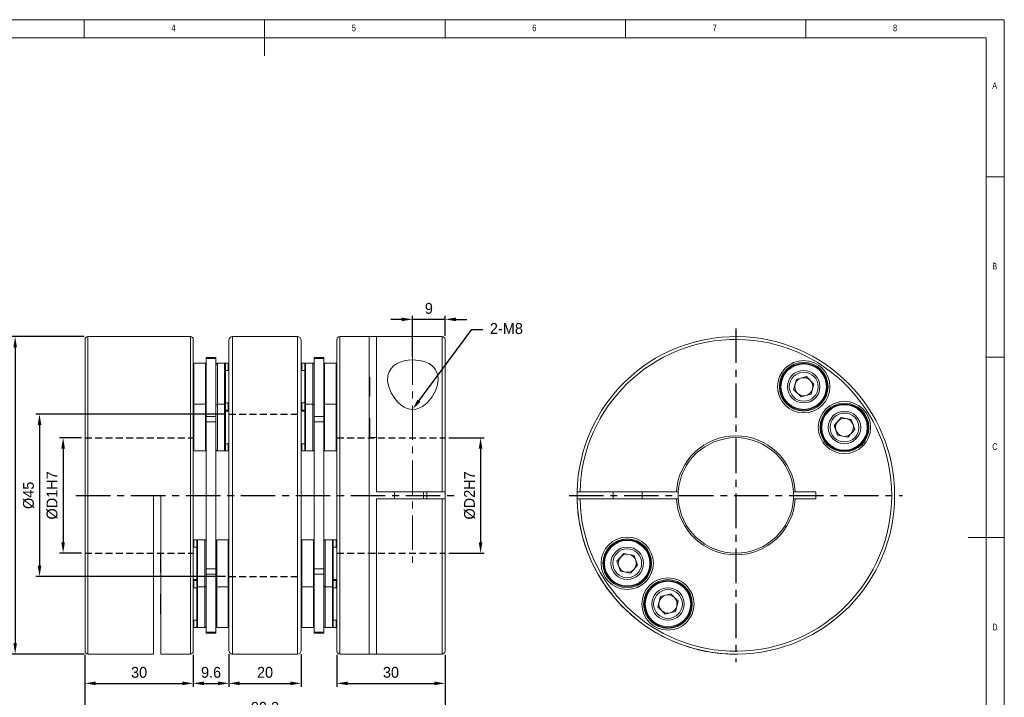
# Model space of a CAD drawing. Header units: millimetres. Extents: x 5 to 415, y 5 to 292.
# Tile 3 of 3: x 142 to 415, y 104 to 292. Entities that reach past the tile are written whole.
import ezdxf
from ezdxf import colors
from ezdxf.entities.mleader import LeaderData, LeaderLine
from ezdxf.math import Vec2, Vec3

# ---------------------------------------------------------------- set-up
doc = ezdxf.new("R2010")
doc.units = ezdxf.units.MM
doc.header["$LTSCALE"] = 1.5
doc.header["$PDSIZE"] = -1
doc.linetypes.add('CENTER', pattern=[10.16, 6.35, -1.27, 1.27, -1.27])
doc.linetypes.add('HIDDEN', pattern=[1.905, 1.27, -0.635])
doc.styles.add('SLDTEXTSTYLE0', font='TXT', dxfattribs={"width": 0.75})
doc.dimstyles.new('ISO-25', dxfattribs={"dimtxt": 2.5, "dimasz": 2.5, "dimexe": 1.25, "dimexo": 0.625, "dimtad": 1, "dimtxsty": 'Standard', "dimcen": 2.5, "dimadec": 0, "dimazin": 0, "dimtfac": 1, "dimtmove": 0, "dimatfit": 3, "dimfxl": 0, "dimarcsym": 0})

# ---------------------------------------------------------------- blocks, each defined once
blk = doc.blocks.new('*D4')
at = {"color": 1, "lineweight": -2}
for p, q in [((159.21, 176.18), (153.15, 176.18)), ((154.15, 173.18), (154.15, 147.21)), ((159.21, 144.21), (153.15, 144.21))]:
    blk.add_line(p, q, dxfattribs=at)
at = {"color": 1}
for points in [[(153.65, 173.18), (154.65, 173.18), (154.15, 176.18)], [(153.65, 147.21), (154.65, 147.21), (154.15, 144.21)]]:
    blk.add_solid(points, dxfattribs=at)
at = {"layer": 'Defpoints', "color": 0}
for p in [(160.21, 176.18), (154.15, 144.21), (160.21, 144.21)]:
    blk.add_point(p, dxfattribs=at)
at = {"color": 0, "insert": (151.12, 160.19), "char_height": 3, "attachment_point": 5, "rotation": 90}
blk.add_mtext('%%cD1H7', dxfattribs=at)
blk = doc.blocks.new('*D5')
at = {"color": 1, "lineweight": -2}
for p, q in [((261.01, 176.18), (270.85, 176.18)), ((269.85, 173.18), (269.85, 147.21)), ((261.01, 144.21), (270.85, 144.21))]:
    blk.add_line(p, q, dxfattribs=at)
at = {"color": 1}
for points in [[(269.35, 173.18), (270.35, 173.18), (269.85, 176.18)], [(269.35, 147.21), (270.35, 147.21), (269.85, 144.21)]]:
    blk.add_solid(points, dxfattribs=at)
at = {"layer": 'Defpoints', "color": 0}
for p in [(260.01, 176.18), (260.01, 144.21), (269.85, 144.21)]:
    blk.add_point(p, dxfattribs=at)
at = {"color": 0, "insert": (266.82, 160.19), "char_height": 3, "attachment_point": 5, "rotation": 90}
blk.add_mtext('%%cD2H7', dxfattribs=at)
blk = doc.blocks.new('*D6')
at = {"color": 1, "lineweight": -2}
for p, q in [((199.11, 182.71), (146.61, 182.71)), ((147.61, 179.71), (147.61, 140.71)), ((199.11, 137.71), (146.61, 137.71))]:
    blk.add_line(p, q, dxfattribs=at)
at = {"color": 1}
for points in [[(147.11, 179.71), (148.11, 179.71), (147.61, 182.71)], [(147.11, 140.71), (148.11, 140.71), (147.61, 137.71)]]:
    blk.add_solid(points, dxfattribs=at)
at = {"layer": 'Defpoints', "color": 0}
for p in [(200.11, 182.71), (147.61, 137.71), (200.11, 137.71)]:
    blk.add_point(p, dxfattribs=at)
at = {"color": 0, "insert": (144.59, 160.21), "char_height": 3, "attachment_point": 5, "rotation": 90}
blk.add_mtext('%%c45', dxfattribs=at)
blk = doc.blocks.new('*D7')
at = {"color": 1, "lineweight": -2}
for p, q in [((160.01, 204.21), (139.86, 204.21)), ((140.86, 201.21), (140.86, 119.22)), ((160.01, 116.22), (139.86, 116.22))]:
    blk.add_line(p, q, dxfattribs=at)
at = {"color": 1}
for points in [[(140.36, 201.21), (141.36, 201.21), (140.86, 204.21)], [(140.36, 119.22), (141.36, 119.22), (140.86, 116.22)]]:
    blk.add_solid(points, dxfattribs=at)
at = {"layer": 'Defpoints', "color": 0}
for p in [(161.01, 204.21), (140.86, 116.22), (161.01, 116.22)]:
    blk.add_point(p, dxfattribs=at)
at = {"color": 0, "insert": (137.84, 160.21), "char_height": 3, "attachment_point": 5, "rotation": 90}
blk.add_mtext('%%c88', dxfattribs=at)
blk = doc.blocks.new('*D8')
at = {"color": 1, "lineweight": -2}
for p, q in [((248.01, 208.97), (245.01, 208.97)), ((251.01, 198.71), (251.01, 209.97)), ((260.01, 208.97), (251.01, 208.97)), ((260.01, 204.41), (260.01, 209.97)), ((263.01, 208.97), (266.01, 208.97))]:
    blk.add_line(p, q, dxfattribs=at)
at = {"color": 1}
for points in [[(248.01, 209.47), (248.01, 208.47), (251.01, 208.97)], [(263.01, 209.47), (263.01, 208.47), (260.01, 208.97)]]:
    blk.add_solid(points, dxfattribs=at)
at = {"layer": 'Defpoints', "color": 0}
for p in [(251.01, 208.97), (260.01, 203.41), (251.01, 197.71)]:
    blk.add_point(p, dxfattribs=at)
at = {"color": 0, "insert": (255.51, 212), "char_height": 3, "attachment_point": 5}
blk.add_mtext('9', dxfattribs=at)
blk = doc.blocks.new('*D9')
at = {"color": 1, "lineweight": -2}
for p, q in [((200.11, 116.21), (200.11, 107.12)), ((220.11, 116.21), (220.11, 107.12)), ((203.11, 108.12), (217.11, 108.12))]:
    blk.add_line(p, q, dxfattribs=at)
at = {"color": 1}
for points in [[(203.11, 108.62), (203.11, 107.62), (200.11, 108.12)], [(217.11, 108.62), (217.11, 107.62), (220.11, 108.12)]]:
    blk.add_solid(points, dxfattribs=at)
at = {"layer": 'Defpoints', "color": 0}
for p in [(200.11, 117.21), (220.11, 117.21), (220.11, 108.12)]:
    blk.add_point(p, dxfattribs=at)
at = {"color": 0, "insert": (210.11, 111.15), "char_height": 3, "attachment_point": 5}
blk.add_mtext('20', dxfattribs=at)
blk = doc.blocks.new('*D10')
at = {"color": 1, "lineweight": -2}
for p, q in [((190.21, 116.01), (190.21, 107.12)), ((200.11, 116.21), (200.11, 107.12)), ((193.21, 108.12), (197.11, 108.12))]:
    blk.add_line(p, q, dxfattribs=at)
at = {"color": 1}
for points in [[(193.21, 108.62), (193.21, 107.62), (190.21, 108.12)], [(197.11, 108.62), (197.11, 107.62), (200.11, 108.12)]]:
    blk.add_solid(points, dxfattribs=at)
at = {"layer": 'Defpoints', "color": 0}
for p in [(190.21, 117.01), (200.11, 117.21), (200.11, 108.12)]:
    blk.add_point(p, dxfattribs=at)
at = {"color": 0, "insert": (195.16, 111.15), "char_height": 3, "attachment_point": 5}
blk.add_mtext('9.6', dxfattribs=at)
blk = doc.blocks.new('*D11')
at = {"color": 1, "lineweight": -2}
for p, q in [((160.21, 116.02), (160.21, 107.12)), ((190.21, 116.02), (190.21, 107.12)), ((163.21, 108.12), (187.21, 108.12))]:
    blk.add_line(p, q, dxfattribs=at)
at = {"color": 1}
for points in [[(163.21, 108.62), (163.21, 107.62), (160.21, 108.12)], [(187.21, 108.62), (187.21, 107.62), (190.21, 108.12)]]:
    blk.add_solid(points, dxfattribs=at)
at = {"layer": 'Defpoints', "color": 0}
for p in [(160.21, 117.02), (190.21, 117.02), (190.21, 108.12)]:
    blk.add_point(p, dxfattribs=at)
at = {"color": 0, "insert": (175.21, 111.15), "char_height": 3, "attachment_point": 5}
blk.add_mtext('30', dxfattribs=at)
blk = doc.blocks.new('*D12')
at = {"color": 1, "lineweight": -2}
for p, q in [((160.21, 116.02), (160.21, 97.43)), ((260.01, 116.02), (260.01, 97.43)), ((163.21, 98.43), (257.01, 98.43))]:
    blk.add_line(p, q, dxfattribs=at)
at = {"color": 1}
for points in [[(163.21, 98.93), (163.21, 97.93), (160.21, 98.43)], [(257.01, 98.93), (257.01, 97.93), (260.01, 98.43)]]:
    blk.add_solid(points, dxfattribs=at)
at = {"layer": 'Defpoints', "color": 0}
for p in [(160.21, 117.02), (260.01, 117.02), (260.01, 98.43)]:
    blk.add_point(p, dxfattribs=at)
at = {"color": 0, "insert": (210.11, 101.45), "char_height": 3, "attachment_point": 5}
blk.add_mtext('99.2', dxfattribs=at)
blk = doc.blocks.new('*D13')
at = {"color": 1, "lineweight": -2}
for p, q in [((230.01, 116.01), (230.01, 107.12)), ((260.01, 116.01), (260.01, 107.12)), ((233.01, 108.12), (257.01, 108.12))]:
    blk.add_line(p, q, dxfattribs=at)
at = {"color": 1}
for points in [[(233.01, 108.62), (233.01, 107.62), (230.01, 108.12)], [(257.01, 108.62), (257.01, 107.62), (260.01, 108.12)]]:
    blk.add_solid(points, dxfattribs=at)
at = {"layer": 'Defpoints', "color": 0}
for p in [(230.01, 117.01), (260.01, 117.01), (260.01, 108.12)]:
    blk.add_point(p, dxfattribs=at)
at = {"color": 0, "insert": (245.01, 111.15), "char_height": 3, "attachment_point": 5}
blk.add_mtext('30', dxfattribs=at)

msp = doc.modelspace()

# ---------------------------------------------------------------- linework, layer by layer
at = {"color": 7, "linetype": 'Continuous', "lineweight": 0}
for p, q in [((415, 292), (5, 292)), ((160, 287), (160, 292)), ((210, 292), (210, 282)), ((260, 287), (260, 292)), ((310, 292), (310, 287)), ((360, 287), (360, 292)), ((415, 5), (415, 292)), ((410, 287), (10, 287)), ((410, 287), (410, 60.25)), ((415, 248.5), (410, 248.5)), ((410, 198.5), (415, 198.5)), ((415, 148.5), (405, 148.5))]:
    msp.add_line(p, q, dxfattribs=at)
at = {"color": 1, "linetype": 'CENTER'}
for p, q in [((340.597, 206.4065), (340.597, 114.0065)), ((157.7196, 160.2065), (262.5096, 160.2065)), ((294.397, 160.2065), (386.797, 160.2065))]:
    msp.add_line(p, q, dxfattribs=at)
at = {"color": 7, "linetype": 'Continuous', "lineweight": 15}
for p, q in [((160.2146, 117.0181), (160.2146, 203.4065)), ((189.4146, 204.2065), (161.0146, 204.2065)), ((161.0146, 204.2065), (161.0146, 116.2178)), ((189.4146, 116.2065), (189.4146, 204.2065)), ((190.2146, 203.4065), (190.2146, 117.0065)), ((200.1146, 117.2065), (200.1146, 203.2065)), ((219.1146, 204.2065), (201.1146, 204.2065)), ((201.1146, 204.2065), (201.1146, 116.2065)), ((219.1146, 116.2065), (219.1146, 204.2065)), ((220.1146, 203.2065), (220.1146, 117.2065)), ((230.0146, 117.0065), (230.0146, 203.4065)), ((239.0146, 204.2065), (230.8146, 204.2065)), ((230.8146, 204.2065), (230.8146, 116.2065)), ((239.0146, 204.2065), (241.0146, 204.2065)), ((239.0146, 204.2065), (239.0146, 116.2065)), ((259.2146, 204.2065), (241.0146, 204.2065)), ((241.0146, 161.2065), (241.0146, 204.2065)), ((259.2146, 161.2065), (259.2146, 204.2065)), ((260.0146, 203.4065), (260.0146, 161.2065)), ((193.6146, 196.8122), (190.4146, 196.8122)), ((190.4146, 196.8122), (190.4146, 194.9084)), ((193.6146, 194.9084), (193.6146, 196.8122)), ((196.5146, 198.4015), (193.8146, 198.4015)), ((193.8146, 198.1354), (193.8146, 198.4015)), ((196.5146, 198.1354), (193.8146, 198.1354)), ((193.8146, 198.1354), (193.8146, 182.0115)), ((196.5146, 198.4015), (196.5146, 198.1354)), ((196.5146, 198.1354), (196.5146, 182.0115)), ((196.9146, 196.8122), (196.7146, 196.8122)), ((196.7146, 196.8122), (196.7146, 196.7586)), ((198.9146, 196.8122), (196.9146, 196.8122)), ((196.9146, 196.8122), (196.9146, 193.7006)), ((199.9146, 196.8122), (198.9146, 196.8122)), ((198.9146, 193.7006), (198.9146, 196.8122)), ((199.1146, 196.6122), (199.1146, 193.5963)), ((199.9146, 194.8122), (199.9146, 196.8122)), ((221.3146, 196.8122), (220.3146, 196.8122)), ((220.3146, 196.8122), (220.3146, 194.8122)), ((221.1146, 185.3186), (221.1146, 196.6122)), ((223.3146, 196.8122), (221.3146, 196.8122)), ((221.3146, 196.8122), (221.3146, 185.5186)), ((223.5146, 196.8122), (223.3146, 196.8122)), ((223.3146, 185.5186), (223.3146, 196.8122)), ((223.5146, 196.7586), (223.5146, 196.8122)), ((226.4146, 198.4015), (223.7146, 198.4015)), ((223.7146, 198.1354), (223.7146, 198.4015)), ((226.4146, 198.1354), (223.7146, 198.1354)), ((223.7146, 198.1354), (223.7146, 182.0115)), ((226.4146, 198.4015), (226.4146, 198.1354)), ((226.4146, 198.1354), (226.4146, 182.0115)), ((229.8146, 196.8122), (226.6146, 196.8122)), ((226.6146, 196.8122), (226.6146, 193.8501)), ((229.8146, 193.8501), (229.8146, 196.8122)), ((190.4146, 194.9084), (190.4146, 185.5186)), ((193.6146, 185.5186), (193.6146, 194.9084)), ((200.1146, 194.8122), (199.1146, 194.8122)), ((221.1146, 194.8122), (220.1146, 194.8122)), ((226.6146, 193.8501), (226.6146, 185.5186)), ((229.8146, 185.5186), (229.8146, 193.8501)), ((196.9146, 193.7006), (196.9146, 185.5186)), ((198.9146, 185.5186), (198.9146, 193.7006)), ((199.1146, 193.5963), (199.1146, 185.3186)), ((239.1146, 192.9122), (239.0146, 193.0122)), ((239.1146, 190.9481), (239.1146, 192.9122)), ((356.6208, 189.565), (357.3679, 192.3534)), ((357.3679, 192.3534), (360.1563, 193.1006)), ((362.1975, 191.0593), (360.1563, 193.1006)), ((361.4504, 188.2709), (362.1975, 191.0593)), ((239.1146, 187.7122), (239.1146, 190.9481)), ((356.6208, 189.565), (358.662, 187.5238)), ((199.1146, 185.8122), (200.1146, 185.8122)), ((199.9146, 183.8122), (199.9146, 185.8122)), ((220.1146, 185.8122), (221.1146, 185.8122)), ((220.3146, 185.8122), (220.3146, 183.8122)), ((239.0146, 187.6122), (239.1146, 187.7122)), ((361.4504, 188.2709), (358.662, 187.5238)), ((193.6146, 185.5186), (190.4146, 185.5186)), ((190.4146, 185.5186), (190.4146, 181.1348)), ((193.6146, 181.1348), (193.6146, 185.5186)), ((198.9146, 185.5186), (196.9146, 185.5186)), ((196.9146, 185.5186), (196.9146, 179.6325)), ((198.9146, 179.6325), (198.9146, 185.5186)), ((199.1146, 185.3186), (199.1146, 179.6136)), ((199.1146, 183.8122), (199.9146, 183.8122)), ((200.1146, 183.5186), (199.1146, 183.5186)), ((199.9146, 183.5186), (199.9146, 183.8122)), ((221.1146, 183.5186), (220.1146, 183.5186)), ((220.3146, 183.8122), (221.1146, 183.8122)), ((220.3146, 183.8122), (220.3146, 183.5186)), ((221.1146, 172.7188), (221.1146, 185.3186)), ((223.3146, 185.5186), (221.3146, 185.5186)), ((221.3146, 185.5186), (221.3146, 172.5188)), ((223.3146, 172.5188), (223.3146, 185.5186)), ((229.8146, 185.5186), (226.6146, 185.5186)), ((226.6146, 185.5186), (226.6146, 179.8081)), ((229.8146, 179.8081), (229.8146, 185.5186)), ((160.2146, 182.3688), (160.2146, 176.6762)), ((190.4146, 181.1348), (190.4146, 172.5186)), ((193.6146, 172.5186), (193.6146, 181.1348)), ((193.8146, 182.0115), (196.5146, 182.0115)), ((193.8146, 180.6067), (193.8146, 182.0115)), ((196.5146, 180.6067), (193.8146, 180.6067)), ((193.8146, 139.8062), (193.8146, 180.6067)), ((196.5146, 182.0115), (196.5146, 180.6067)), ((196.5146, 139.8062), (196.5146, 180.6067)), ((223.7146, 182.0115), (226.4146, 182.0115)), ((223.7146, 180.6067), (223.7146, 182.0115)), ((226.4146, 180.6067), (223.7146, 180.6067)), ((223.7146, 139.8062), (223.7146, 180.6067)), ((226.4146, 182.0115), (226.4146, 180.6067)), ((226.4146, 139.8062), (226.4146, 180.6067)), ((239.1146, 181.6186), (239.0146, 181.7186)), ((239.1146, 178.485), (239.1146, 181.6186)), ((367.869, 179.5694), (369.7629, 181.7481)), ((369.7629, 181.7481), (372.5966, 181.1973)), ((373.5364, 178.4678), (372.5966, 181.1973)), ((196.9146, 179.6325), (196.9146, 172.5186)), ((198.9146, 172.5186), (198.9146, 179.6325)), ((199.1146, 179.6136), (199.1146, 172.7186)), ((226.6146, 179.8081), (226.6146, 172.5186)), ((229.8146, 172.5186), (229.8146, 179.8081)), ((239.1146, 176.4186), (239.1146, 178.485)), ((367.869, 179.5694), (368.8088, 176.84)), ((371.6426, 176.2891), (373.5364, 178.4678)), ((160.2146, 143.7368), (160.2146, 176.6762)), ((239.0146, 176.3186), (239.1146, 176.4186)), ((239.0146, 176.2065), (241.0146, 176.2065)), ((260.0146, 176.7065), (260.0146, 161.2065)), ((371.6426, 176.2891), (368.8088, 176.84)), ((190.4146, 172.5186), (193.6146, 172.5186)), ((196.7146, 172.5722), (196.7146, 172.5186)), ((196.7146, 172.5186), (196.9146, 172.5186)), ((196.9146, 172.5186), (198.9146, 172.5186)), ((198.9146, 172.5186), (199.9146, 172.5186)), ((199.1146, 174.5186), (200.1146, 174.5186)), ((199.9146, 172.5186), (199.9146, 174.5186)), ((220.1146, 174.5186), (221.1146, 174.5186)), ((220.3146, 174.5186), (220.3146, 172.5186)), ((220.3146, 172.5186), (221.3146, 172.5186)), ((221.3146, 172.5186), (223.3146, 172.5186)), ((223.3146, 172.5186), (223.5146, 172.5186)), ((223.5146, 172.5186), (223.5146, 172.5722)), ((226.6146, 172.5186), (229.8146, 172.5186)), ((241.0146, 161.2065), (259.2146, 161.2065)), ((246.0146, 161.2065), (246.0146, 159.2065)), ((254.0146, 159.2065), (254.0146, 161.2065)), ((254.985, 159.2065), (254.985, 161.2065)), ((260.0146, 161.2065), (259.2146, 161.2065)), ((260.0146, 159.2065), (260.0146, 161.2065)), ((297.4086, 161.2065), (296.6084, 161.2065)), ((324.1273, 161.2065), (297.4086, 161.2065)), ((306.597, 161.2065), (306.597, 159.2065)), ((314.597, 159.2065), (314.597, 161.2065)), ((324.6283, 161.2065), (324.1273, 161.2065)), ((356.5657, 159.2065), (356.5657, 161.2065)), ((357.0667, 161.2065), (356.5657, 161.2065)), ((362.7594, 161.2065), (357.0667, 161.2065)), ((362.7594, 159.2065), (362.7594, 161.2065)), ((179.2146, 160.2065), (181.2146, 160.2065)), ((179.2146, 160.2065), (179.2146, 116.2178)), ((181.2146, 116.2065), (181.2146, 160.2065)), ((241.0146, 116.2065), (241.0146, 159.2065)), ((241.0146, 159.2065), (259.2146, 159.2065)), ((259.2146, 159.2065), (260.0146, 159.2065)), ((259.2146, 116.2065), (259.2146, 159.2065)), ((260.0146, 159.2065), (260.0146, 117.0065)), ((296.6084, 159.2065), (297.4086, 159.2065)), ((324.1273, 159.2065), (297.4086, 159.2065)), ((324.1273, 159.2065), (324.6283, 159.2065)), ((356.5657, 159.2065), (357.0667, 159.2065)), ((362.7594, 159.2065), (357.0667, 159.2065)), ((191.4146, 147.8943), (190.4146, 147.8943)), ((190.4146, 147.8943), (190.4146, 145.8943)), ((191.2146, 135.0943), (191.2146, 147.6943)), ((193.4146, 147.8943), (191.4146, 147.8943)), ((191.4146, 147.8943), (191.4146, 134.8943)), ((193.6146, 147.8943), (193.4146, 147.8943)), ((193.4146, 134.8943), (193.4146, 147.8943)), ((193.6146, 147.8408), (193.6146, 147.8943)), ((199.9146, 147.8943), (196.7146, 147.8943)), ((196.7146, 147.8943), (196.7146, 135.9415)), ((199.9146, 135.9415), (199.9146, 147.8943)), ((223.5146, 147.8943), (220.3146, 147.8943)), ((220.3146, 147.8943), (220.3146, 136.7982)), ((223.5146, 136.7982), (223.5146, 147.8943)), ((226.8146, 147.8943), (226.6146, 147.8943)), ((226.6146, 147.8943), (226.6146, 147.8408)), ((228.8146, 147.8943), (226.8146, 147.8943)), ((226.8146, 147.8943), (226.8146, 135.8474)), ((229.8146, 147.8943), (228.8146, 147.8943)), ((228.8146, 135.8474), (228.8146, 147.8943)), ((229.0146, 147.6943), (229.0146, 136.0181)), ((229.8146, 145.8943), (229.8146, 147.8943)), ((191.2146, 145.8943), (190.2146, 145.8943)), ((230.0146, 145.8943), (229.0146, 145.8943)), ((181.2146, 144.0943), (181.1146, 143.9943)), ((181.1146, 143.9943), (181.1146, 143.2328)), ((181.1146, 143.2328), (181.1146, 138.7943)), ((241.0146, 144.2065), (239.0146, 144.2065)), ((309.5515, 144.1238), (307.6576, 141.9452)), ((307.6576, 141.9452), (308.5974, 139.2157)), ((309.5515, 144.1238), (312.3852, 143.573)), ((313.325, 140.8435), (312.3852, 143.573)), ((193.8146, 139.8062), (196.5146, 139.8062)), ((193.8146, 138.4014), (193.8146, 139.8062)), ((196.5146, 139.8062), (196.5146, 138.4014)), ((223.7146, 139.8062), (226.4146, 139.8062)), ((223.7146, 138.4014), (223.7146, 139.8062)), ((226.4146, 139.8062), (226.4146, 138.4014)), ((311.4311, 138.6649), (308.5974, 139.2157)), ((313.325, 140.8435), (311.4311, 138.6649)), ((181.1146, 138.7943), (181.2146, 138.6943)), ((190.2146, 136.8943), (191.2146, 136.8943)), ((190.4146, 136.8943), (190.4146, 136.6008)), ((191.2146, 136.6008), (190.4146, 136.6008)), ((190.4146, 136.6008), (190.4146, 134.6008)), ((196.5146, 138.4014), (193.8146, 138.4014)), ((193.8146, 138.4014), (193.8146, 122.2776)), ((196.5146, 138.4014), (196.5146, 122.2776)), ((220.3146, 136.7982), (220.3146, 134.8943)), ((223.5146, 134.8943), (223.5146, 136.7982)), ((226.4146, 138.4014), (223.7146, 138.4014)), ((223.7146, 138.4014), (223.7146, 122.2776)), ((226.4146, 138.4014), (226.4146, 122.2776)), ((229.0146, 136.8943), (230.0146, 136.8943)), ((229.8146, 136.6008), (229.0146, 136.6008)), ((229.8146, 136.6008), (229.8146, 136.8943)), ((229.8146, 134.6008), (229.8146, 136.6008)), ((191.2146, 134.6008), (190.2146, 134.6008)), ((191.2146, 123.8008), (191.2146, 135.0943)), ((191.4146, 134.8943), (193.4146, 134.8943)), ((191.4146, 134.8943), (191.4146, 123.6008)), ((193.4146, 123.6008), (193.4146, 134.8943)), ((196.7146, 135.9415), (196.7146, 134.8943)), ((196.7146, 134.8943), (199.9146, 134.8943)), ((196.7146, 134.8943), (196.7146, 123.6489)), ((199.9146, 134.8943), (199.9146, 135.9415)), ((199.9146, 123.6008), (199.9146, 134.8943)), ((220.3146, 134.8943), (223.5146, 134.8943)), ((220.3146, 134.8943), (220.3146, 123.9549)), ((223.5146, 123.9549), (223.5146, 134.8943)), ((226.8146, 135.8474), (226.8146, 134.8943)), ((226.8146, 134.8943), (228.8146, 134.8943)), ((226.8146, 134.8943), (226.8146, 123.6298)), ((228.8146, 134.8943), (228.8146, 135.8474)), ((228.8146, 123.6008), (228.8146, 134.8943)), ((229.0146, 136.0181), (229.0146, 135.0943)), ((229.0146, 135.0943), (229.0146, 123.8289)), ((230.0146, 134.6008), (229.0146, 134.6008)), ((181.2146, 132.8008), (181.1146, 132.7008)), ((181.1146, 132.7008), (181.1146, 132.5591)), ((181.1146, 132.5591), (181.1146, 127.5008)), ((319.7436, 132.142), (318.9965, 129.3536)), ((319.7436, 132.142), (322.532, 132.8892)), ((324.5733, 130.8479), (322.532, 132.8892)), ((318.9965, 129.3536), (321.0377, 127.3124)), ((324.5733, 130.8479), (323.8261, 128.0595)), ((181.1146, 127.5008), (181.2146, 127.4008)), ((190.2146, 125.6008), (191.2146, 125.6008)), ((190.4146, 125.6008), (190.4146, 123.6008)), ((229.0146, 125.6008), (230.0146, 125.6008)), ((229.8146, 123.6008), (229.8146, 125.6008)), ((323.8261, 128.0595), (321.0377, 127.3124)), ((190.4146, 123.6008), (191.4146, 123.6008)), ((191.4146, 123.6008), (193.4146, 123.6008)), ((193.4146, 123.6008), (193.6146, 123.6008)), ((193.6146, 123.6008), (193.6146, 123.6544)), ((196.7146, 123.6489), (196.7146, 123.6008)), ((196.7146, 123.6008), (199.9146, 123.6008)), ((220.3146, 123.9549), (220.3146, 123.6008)), ((220.3146, 123.6008), (223.5146, 123.6008)), ((223.5146, 123.6008), (223.5146, 123.9549)), ((226.6146, 123.6544), (226.6146, 123.6008)), ((226.6146, 123.6008), (226.8146, 123.6008)), ((226.8146, 123.6298), (226.8146, 123.6008)), ((226.8146, 123.6008), (228.8146, 123.6008)), ((228.8146, 123.6008), (229.8146, 123.6008)), ((229.0146, 123.8289), (229.0146, 123.8008)), ((193.8146, 122.2776), (196.5146, 122.2776)), ((193.8146, 122.0115), (193.8146, 122.2776)), ((193.8146, 122.0115), (196.5146, 122.0115)), ((196.5146, 122.2776), (196.5146, 122.0115)), ((223.7146, 122.2776), (226.4146, 122.2776)), ((223.7146, 122.0115), (223.7146, 122.2776)), ((223.7146, 122.0115), (226.4146, 122.0115)), ((226.4146, 122.2776), (226.4146, 122.0115)), ((179.2146, 116.2178), (161.0146, 116.2178)), ((181.2146, 116.2065), (189.4146, 116.2065)), ((201.1146, 116.2065), (219.1146, 116.2065)), ((230.8146, 116.2065), (239.0146, 116.2065)), ((241.0146, 116.2065), (239.0146, 116.2065)), ((241.0146, 116.2065), (259.2146, 116.2065))]:
    msp.add_line(p, q, dxfattribs=at)
at = {"color": 1, "linetype": 'CENTER', "lineweight": 15}
msp.add_line((251.0146, 200.3901), (251.0146, 141.5311), dxfattribs=at)
at = {"color": 5, "linetype": 'HIDDEN'}
for p, q in [((200.1146, 182.7065), (220.1146, 182.7065)), ((160.2146, 176.1752), (190.2146, 176.1752)), ((230.0146, 176.1752), (260.0146, 176.1752)), ((160.2146, 144.2065), (190.2146, 144.2065)), ((230.0146, 144.2065), (260.0146, 144.2065)), ((200.1146, 137.7065), (220.1146, 137.7065))]:
    msp.add_line(p, q, dxfattribs=at)
at = {"color": 7, "linetype": 'Continuous', "lineweight": 15, "flags": 128}
msp.add_lwpolyline([(258.0686, 192.3975), (257.8775, 190.8014), (257.3305, 189.1673), (256.4354, 187.5216), (255.1755, 185.9738), (254.52, 185.38), (253.7809, 184.8513), (252.9377, 184.4135), (252.0104, 184.1209), (250.715, 184.0362), (249.4589, 184.3113), (248.6491, 184.6799), (247.9181, 185.1479), (246.9006, 186.0345), (246.0585, 187.0207), (245.065, 188.6166), (244.4074, 190.2488), (244.0895, 191.8867), (244.1674, 193.451), (244.4853, 194.4593), (245.043, 195.3825), (245.6923, 196.0547), (246.5164, 196.6356), (247.5205, 197.1099), (248.6713, 197.4577), (249.7466, 197.6425), (250.8674, 197.7188), (251.8897, 197.6905), (252.8884, 197.5719), (253.8244, 197.3677), (254.6887, 197.083), (255.5046, 196.7009), (256.2098, 196.2448), (256.8598, 195.6567), (257.3635, 195.0004), (257.8454, 193.9447), (258.0548, 192.802), (258.0686, 192.3975)], dxfattribs=at)
at = {"color": 7, "linetype": 'Continuous', "lineweight": 15}
for centre, radius in [((359.4091, 190.3122), 7.25), ((359.4091, 190.3122), 6.75), ((359.4091, 190.3122), 6.5), ((359.4091, 190.3122), 6.3), ((359.4091, 190.3122), 4.5), ((359.4091, 190.3122), 4), ((370.7027, 179.0186), 7.25), ((370.7027, 179.0186), 6.75), ((370.7027, 179.0186), 6.5), ((370.7027, 179.0186), 6.3), ((370.7027, 179.0186), 4.5), ((370.7027, 179.0186), 4), ((310.4913, 141.3943), 7.25), ((310.4913, 141.3943), 6.75), ((310.4913, 141.3943), 6.5), ((310.4913, 141.3943), 6.3), ((310.4913, 141.3943), 4.5), ((310.4913, 141.3943), 4), ((321.7849, 130.1008), 7.25), ((321.7849, 130.1008), 6.75), ((321.7849, 130.1008), 6.5), ((321.7849, 130.1008), 6.3), ((321.7849, 130.1008), 4.5), ((321.7849, 130.1008), 4)]:
    msp.add_circle(centre, radius, dxfattribs=at)
for centre, radius, start, end in [((161.0146, 203.4065), 0.8, 90, 180), ((189.4146, 203.4065), 0.8, 0, 90), ((201.1146, 203.2065), 1, 90, 180), ((219.1146, 203.2065), 1, 0, 90), ((230.8146, 203.4065), 0.8, 90, 180), ((259.2146, 203.4065), 0.8, 0, 90), ((340.597, 160.2065), 44, 181.302289, 178.697711), ((340.597, 160.2065), 43.2, 181.32641, 178.67359), ((190.4146, 196.6122), 0.2, 90, 180), ((193.6146, 196.6122), 0.2, 0, 90), ((196.9146, 196.4122), 0.4, 90, 180), ((196.7146, 196.6122), 0.2, 90, 180), ((198.9146, 196.6122), 0.2, 0, 90), ((199.9146, 196.6122), 0.2, 0, 90), ((220.3146, 196.6122), 0.2, 90, 180), ((221.3146, 196.6122), 0.2, 90, 180), ((223.3146, 196.4122), 0.4, 0, 90), ((223.5146, 196.6122), 0.2, 0, 90), ((226.6146, 196.6122), 0.2, 90, 180), ((229.8146, 196.6122), 0.2, 0, 90), ((359.4091, 190.3122), 2.5, 105, 165), ((359.4091, 190.3122), 2.5, 45, 105), ((359.4091, 190.3122), 2.5, 345, 45), ((359.4091, 190.3122), 2.5, 165, 225), ((359.4091, 190.3122), 2.5, 225, 285), ((359.4091, 190.3122), 2.5, 285, 345), ((190.4146, 185.3186), 0.2, 90, 180), ((193.6146, 185.3186), 0.2, 0, 90), ((196.9146, 185.1186), 0.4, 90, 180), ((198.9146, 185.3186), 0.2, 0, 90), ((199.9146, 184.0122), 0.2, 270, 0), ((220.3146, 184.0122), 0.2, 180, 270), ((221.3146, 185.3186), 0.2, 90, 180), ((223.3146, 185.1186), 0.4, 0, 90), ((226.6146, 185.3186), 0.2, 90, 180), ((229.8146, 185.3186), 0.2, 0, 90), ((370.7027, 179.0186), 2.5, 139, 199), ((370.7027, 179.0186), 2.5, 79, 139), ((370.7027, 179.0186), 2.5, 19, 79), ((370.7027, 179.0186), 2.5, 199, 259), ((370.7027, 179.0186), 2.5, 259, 319), ((370.7027, 179.0186), 2.5, 319, 19), ((340.597, 160.2065), 16.5, 3.474601, 176.525399), ((340.597, 160.2065), 16, 3.583322, 176.416678), ((190.4146, 172.7186), 0.2, 180, 270), ((193.6146, 172.7186), 0.2, 270, 0), ((196.9146, 172.9186), 0.4, 180, 270), ((196.7146, 172.7186), 0.2, 180, 270), ((198.9146, 172.7186), 0.2, 270, 0), ((199.9146, 172.7186), 0.2, 270, 0), ((220.3146, 172.7186), 0.2, 180, 270), ((221.3146, 172.7186), 0.2, 180, 270), ((223.3146, 172.9186), 0.4, 270, 0), ((223.5146, 172.7186), 0.2, 270, 0), ((226.6146, 172.7186), 0.2, 180, 270), ((229.8146, 172.7186), 0.2, 270, 0), ((340.597, 160.2065), 44, 178.695188, 270), ((340.597, 160.2065), 16, 176.365283, 183.504698), ((340.597, 160.2065), 16.5, 183.474601, 356.525399), ((340.597, 160.2065), 16, 183.583322, 356.416678), ((190.4146, 147.6943), 0.2, 90, 180), ((191.4146, 147.6943), 0.2, 90, 180), ((193.4146, 147.4943), 0.4, 0, 90), ((193.6146, 147.6943), 0.2, 0, 90), ((196.7146, 147.6943), 0.2, 90, 180), ((199.9146, 147.6943), 0.2, 0, 90), ((220.3146, 147.6943), 0.2, 90, 180), ((223.5146, 147.6943), 0.2, 0, 90), ((226.8146, 147.4943), 0.4, 90, 180), ((226.6146, 147.6943), 0.2, 90, 180), ((228.8146, 147.6943), 0.2, 0, 90), ((229.8146, 147.6943), 0.2, 0, 90), ((310.4913, 141.3943), 2.5, 139, 199), ((310.4913, 141.3943), 2.5, 79, 139), ((310.4913, 141.3943), 2.5, 19, 79), ((310.4913, 141.3943), 2.5, 319, 19), ((310.4913, 141.3943), 2.5, 199, 259), ((310.4913, 141.3943), 2.5, 259, 319), ((190.4146, 136.4008), 0.2, 90, 180), ((229.8146, 136.4008), 0.2, 0, 90), ((191.4146, 135.0943), 0.2, 180, 270), ((193.4146, 135.2943), 0.4, 270, 0), ((196.7146, 135.0943), 0.2, 180, 270), ((199.9146, 135.0943), 0.2, 270, 0), ((220.3146, 135.0943), 0.2, 180, 270), ((223.5146, 135.0943), 0.2, 270, 0), ((226.8146, 135.2943), 0.4, 180, 270), ((228.8146, 135.0943), 0.2, 270, 0), ((321.7849, 130.1008), 2.5, 105, 165), ((321.7849, 130.1008), 2.5, 45, 105), ((321.7849, 130.1008), 2.5, 345, 45), ((321.7849, 130.1008), 2.5, 165, 225), ((321.7849, 130.1008), 2.5, 225, 285), ((321.7849, 130.1008), 2.5, 285, 345), ((190.4146, 123.8008), 0.2, 180, 270), ((191.4146, 123.8008), 0.2, 180, 270), ((193.4146, 124.0008), 0.4, 270, 0), ((193.6146, 123.8008), 0.2, 270, 0), ((196.7146, 123.8008), 0.2, 180, 270), ((199.9146, 123.8008), 0.2, 270, 0), ((220.3146, 123.8008), 0.2, 180, 270), ((223.5146, 123.8008), 0.2, 270, 0), ((226.8146, 124.0008), 0.4, 180, 270), ((226.6146, 123.8008), 0.2, 180, 270), ((228.8146, 123.8008), 0.2, 270, 0), ((229.8146, 123.8008), 0.2, 270, 360), ((161.0147, 117.018), 0.8001, 179.993554, 269.991371), ((189.4146, 117.0065), 0.8, 270, 0), ((201.1146, 117.2065), 1, 180, 270), ((219.1146, 117.2065), 1, 270, 0), ((230.8146, 117.0065), 0.8, 180, 270), ((259.2146, 117.0065), 0.8, 270, 0)]:
    msp.add_arc(centre, radius, start, end, dxfattribs=at)

# ---------------------------------------------------------------- texts
at = {"color": 7, "linetype": 'Continuous', "lineweight": 0, "char_height": 1.8521, "attachment_point": 1, "style": 'SLDTEXTSTYLE0'}
for s, insert in [('4', (184.1667, 290.6463)), ('5', (234.1667, 290.6463)), ('6', (284.1667, 290.6463)), ('7', (334.1667, 290.6463)), ('8', (384.1667, 290.6463)), ('A', (411.6667, 274.6463)), ('B', (411.6667, 224.6463)), ('C', (411.6667, 174.6463)), ('D', (411.6667, 124.6463))]:
    msp.add_mtext(s, dxfattribs=dict(at, insert=insert))

# ---------------------------------------------------------------- dimensions: what is measured, and where the dimension line sits
for base, p1, p2, picture, middle in [((251.0146, 208.9711), (260.0146, 203.4065), (251.0146, 197.7147), '*D8', (255.5146, 211.9951)), ((190.2146, 108.1241), (160.2146, 117.0181), (190.2146, 117.0181), '*D11', (175.2146, 111.1481)), ((220.1146, 108.1241), (200.1146, 117.2065), (220.1146, 117.2065), '*D9', (210.1146, 111.1481)), ((260.0146, 108.1241), (230.0146, 117.0065), (260.0146, 117.0065), '*D13', (245.0146, 111.1481))]:
    dim = msp.add_linear_dim(base=base, p1=p1, p2=p2, dimstyle='ISO-25', override={"dimtxt": 3, "dimasz": 3, "dimexe": 1, "dimexo": 1, "dimgap": 1.524, "dimdec": 3, "dimclrd": 1, "dimclre": 1, "dimazin": 2, "dimtdec": 3, "dimtzin": 0})
    dim.commit()
    dim.dimension.update_dxf_attribs({"geometry": picture, "text_midpoint": middle})
for base, p1, p2, text, picture, middle in [((140.8597, 116.2178), (161.0146, 204.2065), (161.0146, 116.2178), '%%c88', '*D7', (137.8357, 160.2122)), ((147.6137, 137.7065), (200.1146, 182.7065), (200.1146, 137.7065), '%%c45', '*D6', (144.5897, 160.2065)), ((154.1474, 144.2065), (160.2146, 176.1752), (160.2146, 144.2065), '%%cD1H7', '*D4', (151.1234, 160.1908)), ((269.845, 144.2065), (260.0146, 176.1752), (260.0146, 144.2065), '%%cD2H7', '*D5', (266.821, 160.1908))]:
    dim = msp.add_linear_dim(base=base, p1=p1, p2=p2, angle=90, text=text, dimstyle='ISO-25', override={"dimtxt": 3, "dimasz": 3, "dimexe": 1, "dimexo": 1, "dimgap": 1.524, "dimdec": 3, "dimclrd": 1, "dimclre": 1, "dimazin": 2, "dimtdec": 3, "dimtzin": 0})
    dim.commit()
    dim.dimension.update_dxf_attribs({"geometry": picture, "text_midpoint": middle})
for base, p1, p2, text, picture, middle in [((260.0146, 98.4286), (160.2146, 117.018), (260.0146, 117.018), '99.2', '*D12', (210.1146, 101.4526)), ((200.1146, 108.1241), (190.2146, 117.0065), (200.1146, 117.2065), '9.6', '*D10', (195.1646, 111.1481))]:
    dim = msp.add_linear_dim(base=base, p1=p1, p2=p2, text=text, dimstyle='ISO-25', override={"dimtxt": 3, "dimasz": 3, "dimexe": 1, "dimexo": 1, "dimgap": 1.524, "dimdec": 3, "dimclrd": 1, "dimclre": 1, "dimazin": 2, "dimtdec": 3, "dimtzin": 0})
    dim.commit()
    dim.dimension.update_dxf_attribs({"geometry": picture, "text_midpoint": middle})

# ---------------------------------------------------------------- leaders
ml = msp.add_multileader_mtext('Standard')
ml.set_content('2-M8', color=256)
ml.set_leader_properties(color=1)
ml.build(insert=Vec2(0, 0))
ml.multileader.update_dxf_attribs({"text_right_attachment_type": 6, "dogleg_length": 3, "arrow_head_size": 3})
ctx = ml.context
ctx.base_point, ctx.char_height, ctx.arrow_head_size, ctx.plane_origin = Vec3(270.4415, 206.1435), 3, 3, Vec3(251.0146, 184.0558)
ctx.right_attachment = 6
notes = []
notes.append((ctx, [(0, (1, 1, 0), (267.4415, 206.1435), (1, 0), 3, [(0, [(251.0146, 184.0558)], 0, [])])]))
ctx.mtext.insert, ctx.mtext.flow_direction = Vec3(272.4415, 207.9435), 5
for ctx, leaders in notes:
    for number, flags, end, landing, length, lines in leaders:
        leader = LeaderData()
        leader.index, (leader.has_last_leader_line, leader.has_dogleg_vector, leader.attachment_direction) = number, flags
        leader.last_leader_point, leader.dogleg_vector, leader.dogleg_length = Vec3(end), Vec3(landing), length
        for number, points, colour, breaks in lines:
            line = LeaderLine()
            line.index, line.vertices, line.color, line.breaks = number, Vec3.list(points), colors.encode_raw_color(colour), breaks
            leader.lines.append(line)
        ctx.leaders.append(leader)

doc.saveas('drawing.dxf')
